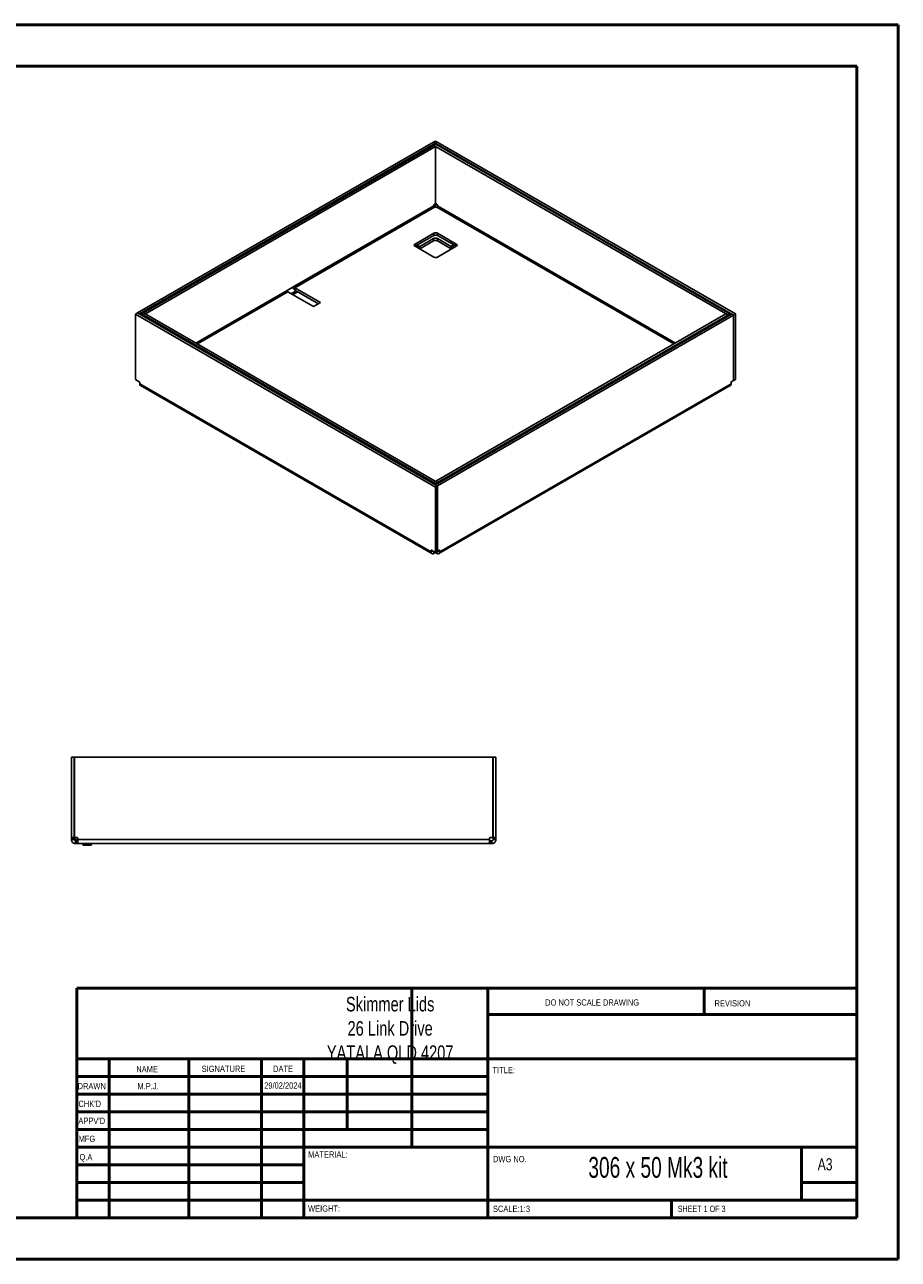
# Model space of a CAD drawing. Header units: millimetres. Extents: x 0 to 420, y 0 to 297.
# Tile 2 of 2: x 210 to 420, y 0 to 297. Entities that reach past the tile are written whole.
import ezdxf

# ---------------------------------------------------------------- set-up
doc = ezdxf.new("R2010")
doc.units = ezdxf.units.MM
doc.styles.add('SLDTEXTSTYLE0', font='TXT', dxfattribs={"width": 0.6875})
doc.styles.add('SLDTEXTSTYLE1', font='TXT', dxfattribs={"width": 0.75})

msp = doc.modelspace()

# ---------------------------------------------------------------- linework, layer by layer
at = {"color": 7, "linetype": 'Continuous', "lineweight": 50}
for p, q in [((0.38, 297.21), (420.38, 297.21)), ((420.38, 0.21), (420.38, 297.21)), ((10.38, 287.21), (410.38, 287.21)), ((410.38, 287.21), (410.38, 10.21)), ((222.88, 65.46), (410.08, 65.46)), ((222.88, 65.46), (222.88, 10.21)), ((303.48, 65.46), (303.48, 27.21)), ((321.68, 65.46), (321.68, 10.21)), ((373.68, 59.09), (373.68, 65.46)), ((410.08, 59.09), (321.68, 59.09)), ((410.08, 48.46), (222.88, 48.46)), ((230.68, 48.46), (230.68, 10.21)), ((249.87, 48.46), (249.87, 10.21)), ((267.28, 48.46), (267.28, 10.21)), ((277.48, 10.21), (277.48, 48.46)), ((287.88, 31.46), (287.88, 48.46)), ((321.68, 44.21), (222.88, 44.21)), ((321.68, 39.96), (222.88, 39.96)), ((321.68, 35.71), (222.88, 35.71)), ((321.68, 31.46), (222.88, 31.46)), ((277.48, 27.21), (222.88, 27.21)), ((277.48, 27.21), (410.08, 27.21)), ((397.08, 14.46), (397.08, 27.21)), ((277.48, 22.96), (222.88, 22.96)), ((277.48, 18.71), (222.88, 18.71)), ((410.08, 18.71), (397.08, 18.71)), ((222.88, 14.46), (410.38, 14.46)), ((365.88, 10.21), (365.88, 14.46)), ((10.38, 10.21), (410.38, 10.21)), ((0.38, 0.21), (420.38, 0.21))]:
    msp.add_line(p, q, dxfattribs=at)
at = {"color": 7, "linetype": 'Continuous', "lineweight": 25}
for p, q in [((308.63, 268.97), (237.47, 227.89)), ((309.1, 268.7), (237.94, 227.62)), ((308.69, 268.19), (238.94, 227.92)), ((309.16, 267.91), (239.42, 227.65)), ((309.1, 268.7), (308.63, 268.97)), ((309.14, 269.23), (308.67, 268.96)), ((308.67, 268.95), (308.67, 268.96)), ((380.74, 227.35), (308.67, 268.96)), ((309.16, 267.91), (308.69, 268.19)), ((309.2, 268.45), (308.72, 268.18)), ((308.72, 268.17), (308.72, 268.18)), ((379.39, 227.39), (308.72, 268.18)), ((309.1, 268.4), (309.1, 268.7)), ((381.21, 227.62), (309.14, 269.23)), ((309.16, 254.22), (309.16, 267.91)), ((379.86, 227.66), (309.2, 268.45)), ((308.71, 253.65), (275.11, 234.26)), ((275.3, 233.93), (308.9, 253.33)), ((308.71, 253.65), (308.71, 253.69)), ((308.94, 253.31), (308.9, 253.33)), ((308.95, 254.1), (309.16, 254.22)), ((309.1, 253.25), (309.1, 254.19)), ((309.4, 254.1), (309.16, 254.24)), ((309.44, 253.33), (309.41, 253.31)), ((309.44, 253.33), (366.43, 220.43)), ((309.63, 253.65), (309.63, 253.69)), ((366.81, 220.64), (309.63, 253.65)), ((308.7, 247.03), (304.22, 244.45)), ((308.7, 247.03), (308.7, 246.49)), ((314.12, 244.45), (309.64, 247.03)), ((309.64, 247.03), (309.64, 246.49)), ((304.22, 243.9), (308.7, 246.49)), ((304.22, 244.45), (304.22, 243.9)), ((304.22, 243.9), (308.7, 241.32)), ((304.86, 243.81), (304.62, 243.67)), ((305.34, 243.87), (304.75, 244.21)), ((304.84, 243.61), (305.34, 243.32)), ((304.86, 243.67), (304.86, 243.81)), ((308.64, 245.77), (305.34, 243.87)), ((308.64, 245.23), (305.34, 243.32)), ((305.34, 243.87), (305.34, 243.32)), ((308.64, 245.23), (308.64, 245.77)), ((312.88, 243.87), (309.58, 245.77)), ((309.58, 245.77), (309.58, 245.23)), ((312.88, 243.32), (309.58, 245.23)), ((309.64, 246.49), (314.12, 243.9)), ((309.64, 241.32), (314.12, 243.9)), ((313.49, 244.22), (312.88, 243.87)), ((312.88, 243.32), (312.88, 243.87)), ((312.88, 243.32), (313.38, 243.61)), ((313.36, 243.81), (313.37, 243.67)), ((313.66, 243.64), (313.36, 243.81)), ((314.12, 244.45), (314.12, 243.9)), ((273.46, 233.3), (251.53, 220.64)), ((251.91, 220.43), (273.65, 232.98)), ((275.11, 234.26), (273.46, 233.3)), ((273.65, 232.98), (279.83, 229.41)), ((275.63, 233.19), (274.45, 232.51)), ((274.83, 232.3), (276.01, 232.98)), ((281.48, 230.36), (275.3, 233.93)), ((275.3, 233.93), (275.3, 233.38)), ((281.01, 230.09), (275.3, 233.38)), ((279.83, 229.41), (281.48, 230.36)), ((237.01, 227.6), (237.48, 227.87)), ((237.01, 211.87), (237.01, 227.6)), ((237.01, 227.6), (309.09, 185.99)), ((237.94, 227.62), (237.47, 227.89)), ((237.47, 227.89), (237.47, 227.86)), ((237.48, 227.87), (309.56, 186.26)), ((237.94, 227.6), (237.94, 227.62)), ((238.48, 227.63), (238.96, 227.9)), ((238.48, 227.63), (309.15, 186.84)), ((238.48, 227.29), (238.48, 227.63)), ((239.42, 227.65), (238.94, 227.92)), ((238.94, 227.92), (238.94, 227.9)), ((238.96, 227.9), (309.62, 187.11)), ((239.42, 227.64), (239.42, 227.65)), ((309.12, 186.53), (380.28, 227.6)), ((309.18, 187.38), (378.93, 227.64)), ((309.6, 186.25), (380.75, 227.33)), ((309.65, 187.1), (379.4, 227.37)), ((378.93, 227.64), (379.4, 227.37)), ((379.86, 227.66), (379.39, 227.39)), ((379.39, 227.37), (379.39, 227.39)), ((379.4, 227.09), (379.4, 227.37)), ((379.86, 227.36), (379.86, 227.66)), ((380.28, 227.6), (380.75, 227.33)), ((381.21, 227.62), (380.74, 227.35)), ((380.74, 227.34), (380.74, 227.35)), ((380.75, 227.33), (380.75, 211.6)), ((381.21, 211.89), (381.21, 227.62)), ((237.92, 211.34), (237.01, 211.87)), ((238.04, 210.82), (238.04, 211.14)), ((380.19, 210.82), (380.19, 211.14)), ((380.31, 211.34), (380.75, 211.6)), ((381.21, 211.89), (380.75, 211.63)), ((238.04, 210.82), (308.06, 170.4)), ((238.23, 210.4), (308.26, 169.97)), ((309.97, 169.97), (380, 210.4)), ((380.19, 210.82), (310.16, 170.4)), ((309.15, 186.84), (309.62, 187.11)), ((309.18, 187.38), (309.65, 187.1)), ((309.18, 187.36), (309.18, 187.38)), ((309.62, 186.81), (309.62, 187.11)), ((309.09, 185.99), (309.56, 186.26)), ((309.09, 170.26), (309.09, 185.99)), ((309.12, 186.53), (309.6, 186.25)), ((309.12, 186.51), (309.12, 186.53)), ((309.15, 186.54), (309.15, 186.84)), ((309.56, 170.53), (309.56, 186.26)), ((309.6, 186.25), (309.6, 170.52)), ((309.65, 186.83), (309.65, 187.1)), ((308.06, 170.71), (308.18, 170.78)), ((308.06, 170.4), (308.06, 170.71)), ((308.06, 170.4), (308.45, 170.62)), ((308.18, 170.78), (309.09, 170.26)), ((308.72, 170.02), (308.72, 170.47)), ((309, 170.17), (308.72, 170.02)), ((309, 170.17), (309, 170.31)), ((309.09, 170.26), (309.56, 170.53)), ((309.23, 170.17), (309.23, 170.34)), ((309.5, 170.02), (309.23, 170.17)), ((309.5, 170.02), (309.5, 170.49)), ((309.6, 170.52), (309.56, 170.54)), ((309.6, 170.52), (310.04, 170.78)), ((310.16, 170.4), (309.77, 170.62)), ((310.16, 170.71), (310.04, 170.78)), ((310.16, 170.71), (310.16, 170.4)), ((221.63, 101.72), (221.63, 120.99)), ((221.63, 120.99), (222.29, 120.99)), ((222.29, 101.72), (222.29, 120.99)), ((222.31, 120.99), (222.31, 101.72)), ((222.31, 120.99), (322.94, 120.99)), ((322.94, 120.99), (322.94, 101.72)), ((323.63, 120.99), (322.96, 120.99)), ((322.96, 101.72), (322.96, 120.99)), ((323.63, 101.72), (323.63, 120.99)), ((221.63, 101.72), (222.29, 101.72)), ((221.63, 101.55), (221.63, 101.72)), ((221.63, 101.55), (222.29, 101.55)), ((221.63, 101.17), (221.63, 101.55)), ((221.63, 101.17), (222.29, 101.17)), ((222.29, 101.55), (222.29, 101.72)), ((222.29, 101.17), (222.29, 101.55)), ((222.31, 101.72), (222.94, 101.72)), ((223.11, 101.55), (223.11, 101.17)), ((322.14, 101.17), (223.11, 101.17)), ((322.14, 101.17), (322.14, 101.55)), ((322.31, 101.72), (322.94, 101.72)), ((323.63, 101.72), (322.96, 101.72)), ((322.96, 101.55), (322.96, 101.72)), ((323.63, 101.55), (322.96, 101.55)), ((322.96, 101.17), (322.96, 101.55)), ((323.63, 101.17), (322.96, 101.17)), ((323.63, 101.55), (323.63, 101.72)), ((323.63, 101.17), (323.63, 101.55)), ((222.56, 100.24), (222.56, 100.9)), ((222.94, 100.9), (222.56, 100.9)), ((222.94, 100.24), (222.56, 100.24)), ((222.94, 100.24), (222.94, 100.9)), ((223.11, 100.9), (222.94, 100.9)), ((223.11, 100.24), (222.94, 100.24)), ((322.14, 100.24), (223.11, 100.24)), ((224.33, 99.99), (224.43, 99.82)), ((224.33, 99.99), (224.53, 99.99)), ((224.38, 100.24), (224.38, 99.99)), ((224.43, 99.82), (224.6, 99.82)), ((224.6, 99.82), (224.53, 99.99)), ((224.53, 99.99), (224.56, 99.99)), ((224.56, 99.99), (224.56, 100.24)), ((224.6, 99.82), (224.83, 99.82)), ((224.76, 99.99), (224.83, 99.82)), ((224.76, 99.99), (225.99, 99.99)), ((224.8, 100.24), (224.8, 99.99)), ((224.83, 99.82), (225.92, 99.82)), ((225.92, 99.82), (225.99, 99.99)), ((225.92, 99.82), (226.16, 99.82)), ((225.96, 99.99), (225.96, 100.24)), ((226.23, 99.99), (226.16, 99.82)), ((226.16, 99.82), (226.33, 99.82)), ((226.19, 100.24), (226.19, 99.99)), ((226.19, 99.99), (226.23, 99.99)), ((226.23, 99.99), (226.43, 99.99)), ((226.33, 99.82), (226.43, 99.99)), ((226.38, 99.99), (226.38, 100.24)), ((322.31, 100.9), (322.14, 100.9)), ((322.31, 100.24), (322.14, 100.24)), ((322.31, 100.24), (322.31, 100.9)), ((322.69, 100.9), (322.31, 100.9)), ((322.69, 100.24), (322.31, 100.24)), ((322.69, 100.24), (322.69, 100.9))]:
    msp.add_line(p, q, dxfattribs=at)
at = {"color": 7, "linetype": 'Continuous', "lineweight": 25, "flags": 128}
for points in [[(304.86, 243.67), (304.83, 243.56), (304.82, 243.56)], [(313.43, 243.5), (313.4, 243.56), (313.37, 243.67)]]:
    msp.add_lwpolyline(points, dxfattribs=at)
at = {"color": 7, "linetype": 'Continuous', "lineweight": 25}
for centre, radius, start, end in [((309.22, 253.67), 0.512, 122.6055, 177.3945), ((309.17, 253.76), 0.512, 242.6097, 297.3903), ((309.12, 253.67), 0.512, 2.6055, 57.3945), ((309.17, 246.12), 1.02, 62.6097, 117.3903), ((309.17, 245.58), 1.02, 62.6097, 117.3903), ((304.33, 244.17), 0.291, 110.7834, 249.2166), ((303.95, 243.75), 0.918, 3.8684, 30.8081), ((309.11, 244.86), 1.02, 62.6097, 117.3903), ((309.11, 244.32), 1.02, 62.6097, 117.3903), ((314.26, 243.75), 0.898, 146.105, 176.3604), ((314.02, 244.17), 0.291, 290.7834, 69.2166), ((309.17, 242.23), 1.02, 242.6097, 297.3903), ((273.87, 233.32), 0.41, 182.6055, 237.3945), ((276.07, 234.59), 1.43, 202.2599, 237.3589), ((275.52, 234.27), 0.41, 182.6055, 237.3945), ((237.78, 211.13), 0.256, 2.6055, 57.3945), ((380.44, 211.13), 0.256, 122.6055, 177.3945), ((308.14, 170.72), 0.0728, 50.7967, 189.214), ((309.11, 169.95), 0.256, 62.6097, 117.3903), ((310.09, 170.72), 0.0728, 350.786, 129.2033), ((223.38, 101.9), 1, 190.5812, 254.1682), ((222.94, 101.55), 0.167, 0, 90), ((322.31, 101.55), 0.167, 90, 180)]:
    msp.add_arc(centre, radius, start, end, dxfattribs=at)
for points in [[(308.9, 253.33), (308.88, 253.34), (308.83, 253.38), (308.76, 253.46), (308.72, 253.56), (308.72, 253.62), (308.71, 253.65)], [(309.63, 253.65), (309.63, 253.62), (309.62, 253.56), (309.58, 253.46), (309.52, 253.38), (309.47, 253.34), (309.44, 253.33)], [(308.06, 170.4), (308.07, 170.3), (308.09, 170.12), (308.25, 169.95), (308.46, 169.9), (308.64, 169.98), (308.72, 170.02)], [(309.5, 170.02), (309.59, 169.98), (309.76, 169.9), (309.98, 169.95), (310.13, 170.12), (310.15, 170.3), (310.16, 170.4)], [(221.63, 101.17), (221.64, 101.05), (221.67, 100.8), (221.88, 100.5), (222.19, 100.28), (222.44, 100.25), (222.56, 100.24)], [(222.29, 101.17), (222.3, 101.14), (222.3, 101.07), (222.37, 100.98), (222.45, 100.92), (222.52, 100.91), (222.56, 100.9)], [(223.11, 100.24), (223.11, 100.25), (223.11, 100.28), (223.11, 100.5), (223.11, 100.8), (223.11, 101.05), (223.11, 101.17)], [(322.14, 101.17), (322.14, 101.05), (322.14, 100.8), (322.14, 100.5), (322.14, 100.28), (322.14, 100.25), (322.14, 100.24)], [(322.69, 100.9), (322.73, 100.91), (322.8, 100.92), (322.89, 100.98), (322.95, 101.07), (322.96, 101.14), (322.96, 101.17)], [(322.69, 100.24), (322.82, 100.25), (323.06, 100.28), (323.37, 100.5), (323.58, 100.8), (323.61, 101.05), (323.63, 101.17)]]:
    msp.add_open_spline(points, degree=3, dxfattribs=at)
for points, knots in [([(238.23, 210.4), (238.23, 210.4), (238.16, 210.41), (238.07, 210.55), (238.05, 210.73), (238.04, 210.82)], [0, 0, 0, 0, 0.000102, 0.500051, 1, 1, 1, 1]), ([(380.19, 210.82), (380.18, 210.73), (380.16, 210.55), (380.07, 210.41), (380, 210.4), (380, 210.4)], [0, 0, 0, 0, 0.499949, 0.999898, 1, 1, 1, 1])]:
    msp.add_open_spline(points, degree=3, knots=knots, dxfattribs=at)

# ---------------------------------------------------------------- texts
at = {"color": 7, "linetype": 'Continuous', "lineweight": 0}
for s, insert, char_height, attachment_point, style in [('Skimmer Lids^J26 Link Drive^JYATALA QLD 4207', (298.23, 63.35), 3.5, 2, 'SLDTEXTSTYLE1'), ('DO NOT SCALE DRAWING', (335.49, 62.75), 1.5, 1, 'SLDTEXTSTYLE1'), ('REVISION', (376.21, 62.55), 1.5, 1, 'SLDTEXTSTYLE1'), ('NAME', (237.2, 46.72), 1.5, 1, 'SLDTEXTSTYLE1'), ('SIGNATURE', (252.91, 46.78), 1.5, 1, 'SLDTEXTSTYLE1'), ('DATE', (270.09, 46.79), 1.5, 1, 'SLDTEXTSTYLE1'), ('TITLE:', (322.84, 46.49), 1.5, 1, 'SLDTEXTSTYLE1'), ('DRAWN', (223.09, 42.64), 1.5, 1, 'SLDTEXTSTYLE1'), ('M.P.J.', (240.04, 42.6), 1.499, 2, 'SLDTEXTSTYLE1'), ('29/02/2024', (272.45, 42.77), 1.499, 2, 'SLDTEXTSTYLE1'), ("CHK'D", (223.29, 38.37), 1.5, 1, 'SLDTEXTSTYLE1'), ("APPV'D", (223.28, 34.28), 1.5, 1, 'SLDTEXTSTYLE1'), ('MFG', (223.33, 29.95), 1.5, 1, 'SLDTEXTSTYLE1'), ('Q.A', (223.55, 25.56), 1.5, 1, 'SLDTEXTSTYLE1'), ('MATERIAL:', (278.52, 26.2), 1.5, 1, 'SLDTEXTSTYLE1'), ('DWG NO.', (322.95, 25.08), 1.5, 1, 'SLDTEXTSTYLE1'), ('306 x 50 Mk3 kit', (362.61, 24.83), 5, 2, 'SLDTEXTSTYLE0'), ('A3', (401, 24.52), 2.91, 1, 'SLDTEXTSTYLE1'), ('WEIGHT:', (278.5, 13.16), 1.499, 1, 'SLDTEXTSTYLE1'), ('SCALE:1:3', (322.95, 13.11), 1.5, 1, 'SLDTEXTSTYLE1'), ('SHEET 1 OF 3', (367.36, 13.11), 1.5, 1, 'SLDTEXTSTYLE0')]:
    msp.add_mtext(s, dxfattribs=dict(at, insert=insert, char_height=char_height, attachment_point=attachment_point, style=style))

doc.saveas('drawing.dxf')
